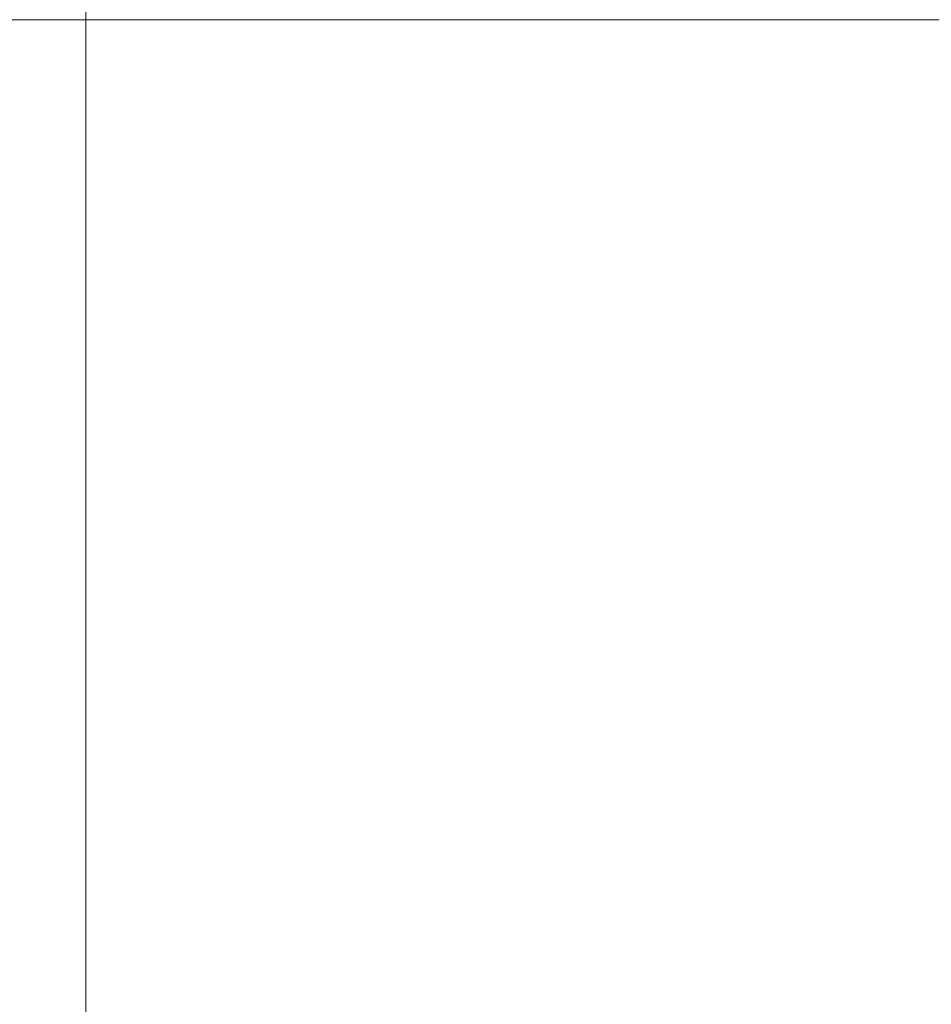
# Model space of a CAD drawing. Header units: centimetres. Extents: x -17.1 to 18.2, y 3.4 to 5.2.
# Tile 178 of 256: x -5.174 to -5.058, y 4.975 to 5.1. Entities that reach past the tile are written whole.
import ezdxf

# ---------------------------------------------------------------- set-up
doc = ezdxf.new("R2010")
doc.units = ezdxf.units.CM
doc.header["$LTSCALE"] = 2.54
doc.layers.add('Lucido design-1', color=7, linetype='Continuous')

# ---------------------------------------------------------------- blocks, each defined once
blk = doc.blocks.new('Gruppo-4-1')
at = {"color": 7, "linetype": 'Continuous', "lineweight": 9}
for points, invisible_edges in [([(-17.02031, 5.10339, -1872.21558), (-17.02031, 5.10021, -1872.21551), (18.14723, 5.10021, -1872.21551), (18.14723, 5.10339, -1872.21558)], 8), ([(6.29226, 5.10339, -1872.61544), (6.29226, 5.10021, -1872.61551), (-5.16534, 5.10021, -1872.61551), (-5.16534, 5.10339, -1872.61544)], 8), ([(-5.17467, 5.10021, -1872.61651), (-5.1728, 5.10021, -1872.61615), (-5.1728, 3.90021, -1872.61615), (-5.17432, 3.90021, -1872.61644)], 10), ([(-5.1728, 3.90021, -1872.61615), (-5.1728, 5.10021, -1872.61615), (-5.17093, 5.10021, -1872.61587), (-5.17093, 3.90021, -1872.61587)], 5), ([(-5.17093, 5.10021, -1872.61587), (-5.16906, 5.10021, -1872.61567), (-5.16906, 3.90021, -1872.61567), (-5.16978, 3.90021, -1872.61575)], 10), ([(-5.16978, 3.90021, -1872.61575), (-5.17093, 3.90021, -1872.61587), (-5.17093, 5.10021, -1872.61587)], 10), ([(-5.16906, 3.90021, -1872.61567), (-5.16906, 5.10021, -1872.61567), (-5.1672, 5.10021, -1872.61555), (-5.1672, 3.90021, -1872.61555)], 5), ([(-5.16681, 3.90021, -1872.61555), (-5.1672, 3.90021, -1872.61555), (-5.1672, 5.10021, -1872.61555), (-5.16638, 5.10021, -1872.61554)], 10), ([(-5.16638, 5.10021, -1872.61554), (-5.16534, 5.10021, -1872.61551), (-5.16534, 3.90021, -1872.61551), (-5.16681, 3.90021, -1872.61555)], 8), ([(-5.16534, 5.10021, -1872.61551), (6.29226, 3.90021, -1872.61551), (6.29215, 3.8943, -1872.61551)], 9), ([(-5.16534, 5.10021, -1872.61551), (6.29226, 5.10021, -1872.61551), (6.29226, 3.90021, -1872.61551)], 8), ([(6.29215, 3.8943, -1872.61551), (6.29176, 3.88793, -1872.61551), (6.29166, 3.88694, -1872.61551), (-5.16534, 5.10021, -1872.61551)], 12), ([(-5.16534, 3.90021, -1872.61551), (-5.16534, 5.10021, -1872.61551), (6.29166, 3.88694, -1872.61551)], 10)]:
    blk.add_3dface(points, dxfattribs=dict(at, invisible_edges=invisible_edges))
blk.add_3dface([(-17.02031, 5.10021, -1872.21551), (-17.02031, 3.50021, -1872.21551), (18.14723, 3.50021, -1872.21551), (18.14723, 5.10021, -1872.21551)], dxfattribs=at)
blk = doc.blocks.new('Gruppo-5-1')
at = {"color": 7}
blk.add_blockref('Gruppo-4-1', (0, 0), dxfattribs=at)

msp = doc.modelspace()

# ---------------------------------------------------------------- block references
at = {"layer": 'Lucido design-1', "color": 7}
msp.add_blockref('Gruppo-5-1', (0, 0), dxfattribs=at)

doc.saveas('drawing.dxf')
